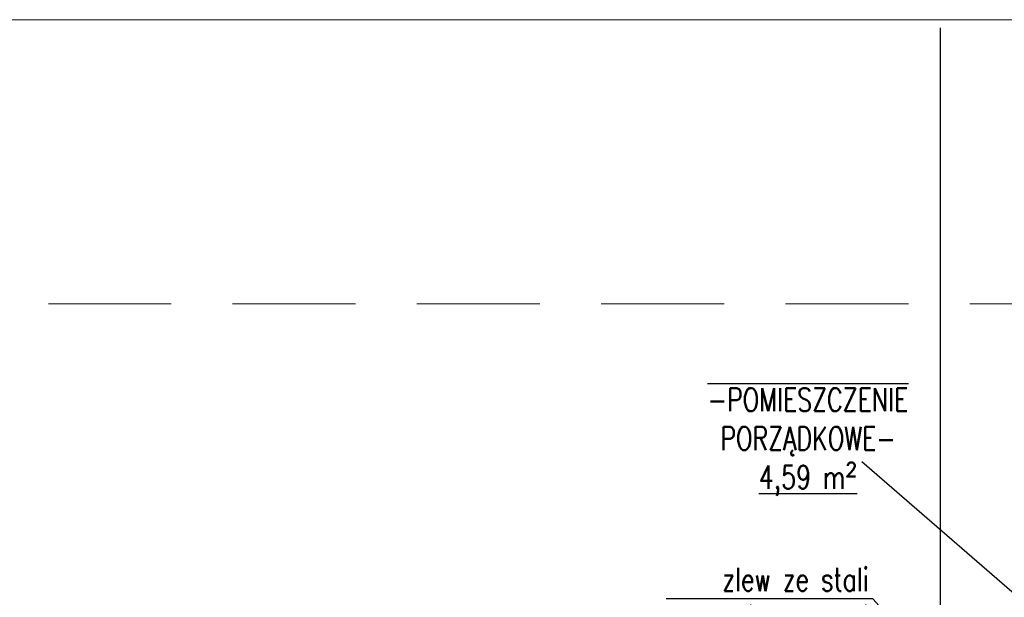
# Model space of a CAD drawing. Header units: millimetres. Extents: x -1256 to 4744, y -2264 to 706.
# Tile 21 of 62: x -529 to -20, y 372 to 670. Entities that reach past the tile are written whole.
import ezdxf
from ezdxf import colors
from ezdxf.entities.mleader import LeaderData, LeaderLine
from ezdxf.math import Vec2, Vec3

# ---------------------------------------------------------------- set-up
doc = ezdxf.new("R2010")
doc.units = ezdxf.units.MM
doc.header["$LTSCALE"] = 0.2
for name, color, linetype in [('A-opis', 7, 'Continuous'), ('A-widok', 41, 'Continuous'), ('C00-00-00', 7, 'Continuous')]:
    doc.layers.add(name, color=color, linetype=linetype)
doc.styles.add('Arch-Dim', font='romans.shx', dxfattribs={"width": 0.75})

msp = doc.modelspace()

# ---------------------------------------------------------------- linework, layer by layer
at = {"layer": 'A-opis', "color": 52}
msp.add_line((-94.033, 442.085), (56.002, 311.946), dxfattribs=at)
at = {"layer": 'A-widok'}
msp.add_line((-53.5, 666.25), (-53.5, 157.997), dxfattribs=at)
at = {"layer": 'C00-00-00', "lineweight": 0}
msp.add_lwpolyline([(4707.82, -2229.342), (4707.82, 670.495), (-1107.103, 670.495), (-1107.103, -2229.342)], close=True, dxfattribs=at)
for points in [[(-450.936, 523.596), (-514.421, 523.596)], [(-355.669, 523.596), (-419.194, 523.596)], [(-260.442, 523.596), (-323.927, 523.596)], [(-165.175, 523.596), (-228.659, 523.596)], [(-69.907, 523.596), (-133.432, 523.596)], [(25.32, 523.596), (-38.165, 523.596)]]:
    msp.add_lwpolyline(points, dxfattribs=at)

# ---------------------------------------------------------------- texts
at = {"layer": 'A-opis', "color": 52, "insert": (-121.801, 452.21), "char_height": 12, "width": 129.01457, "attachment_point": 5, "style": 'Arch-Dim'}
msp.add_mtext('\\pxt4;{\\O-POMIESZCZENIE }PORZĄDKOWE-\\P\\pxt4;{\\L4,59 m\\W1;²}', dxfattribs=at)

# ---------------------------------------------------------------- leaders
at = {"layer": 'A-opis'}
ml = msp.add_multileader_mtext('Standard', dxfattribs=at)
ml.set_content('zlew ze stali nierdzewnej', color=256, style='Arch-Dim')
ml.set_leader_properties(color=30)
ml.build(insert=Vec2(0, 0))
ml.multileader.update_dxf_attribs({"text_left_attachment_type": 6, "text_right_attachment_type": 6, "dogleg_length": 2, "arrow_head_size": 10})
ctx = ml.context
ctx.base_point, ctx.char_height, ctx.arrow_head_size, ctx.landing_gap_size, ctx.plane_origin, ctx.plane_x_axis = Vec3(-90.277, 371.189), 12, 10, 0.2, Vec3(-873.397, -3637.039), Vec3(-1, 0)
ctx.left_attachment, ctx.right_attachment, ctx.text_align_type = 6, 6, 2
notes = []
notes.append((ctx, [(0, (1, 1, 0), (-88.277, 371.189), (-1, 0), 2, [(0, [(16.022, 255.278)], 0, [])])]))
ctx.mtext.insert, ctx.mtext.width, ctx.mtext.alignment = Vec3(-90.477, 387.149), 103.66057, 3
for ctx, leaders in notes:
    for number, flags, end, landing, length, lines in leaders:
        leader = LeaderData()
        leader.index, (leader.has_last_leader_line, leader.has_dogleg_vector, leader.attachment_direction) = number, flags
        leader.last_leader_point, leader.dogleg_vector, leader.dogleg_length = Vec3(end), Vec3(landing), length
        for number, points, colour, breaks in lines:
            line = LeaderLine()
            line.index, line.vertices, line.color, line.breaks = number, Vec3.list(points), colors.encode_raw_color(colour), breaks
            leader.lines.append(line)
        ctx.leaders.append(leader)

doc.saveas('drawing.dxf')
